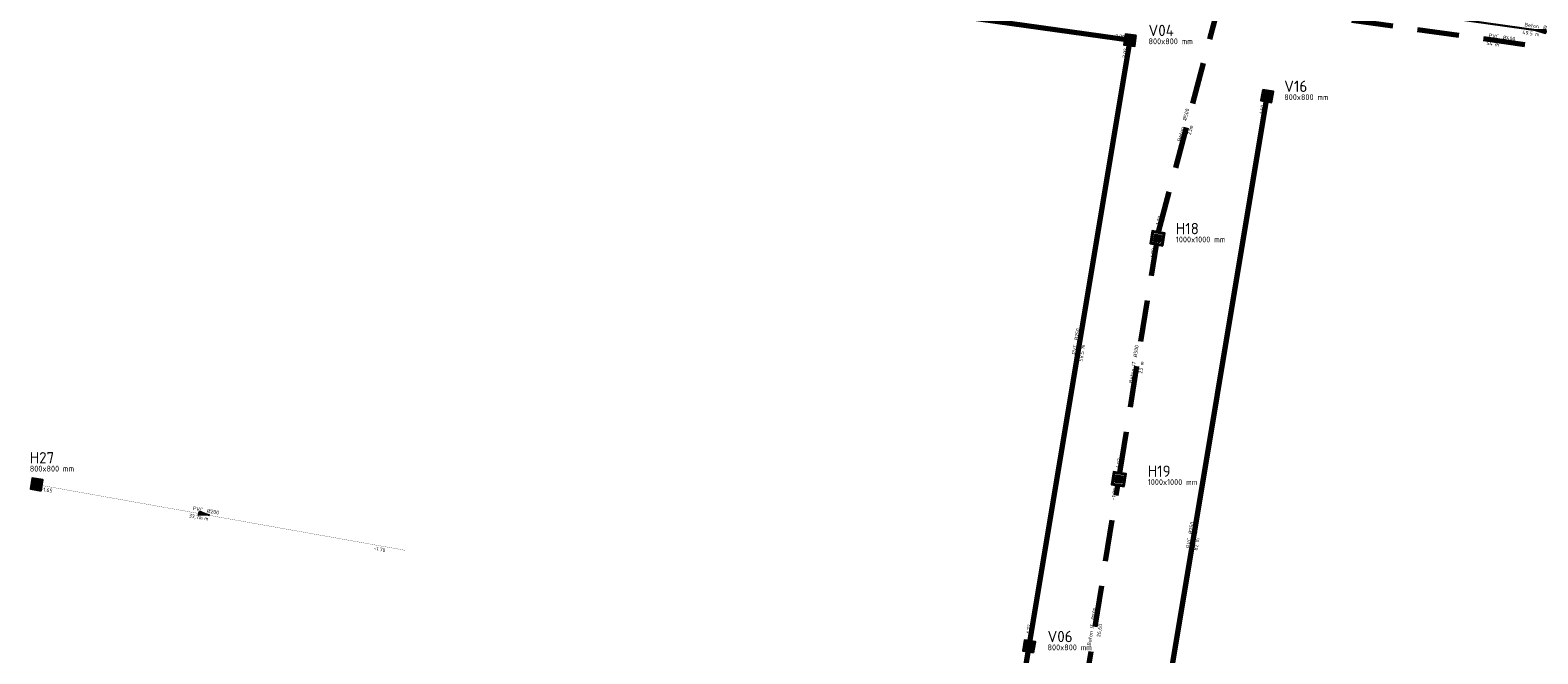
# Model space of a CAD drawing. Header units: metres. Extents: x 43 to 255103, y -139 to 593516.
# Tile 2 of 7: x 253975 to 254120, y 593337 to 593397. Entities that reach past the tile are written whole.
import ezdxf
from ezdxf.enums import TextEntityAlignment as Align

# ---------------------------------------------------------------- set-up
doc = ezdxf.new("R2010")
doc.units = ezdxf.units.M
for name, pattern in [('RI-HWA_PVC', [6.4, 4, -2.4]), ('RI-VWA_BETON', [19, 9, -5, 0, -5]), ('RI-VWA_PVC', [11, 5, -3, 0, -3])]:
    doc.linetypes.add(name, pattern=pattern)
for name, color, linetype, lineweight in [('N-WE-RI-HWA_PUTNUMMER-S', 7, 'Continuous', 25), ('N-WE-RI-HWA_RIOOLPUT_INSPECTIEPUT-S', 5, 'Continuous', 25), ('N-WE-RI-HWA_STROOMRICHTING-S', 7, 'Continuous', 25), ('N-WE-RI-HWA_TRANSPORTLEIDING_PVC_250-G', 170, 'RI-HWA_PVC', 70), ('N-WE-RI-HWA_TRANSPORTLEIDING_PVC_400-G', 170, 'RI-HWA_PVC', 70), ('N-WE-RI-VWA_PUTNUMMER-S', 7, 'Continuous', 25), ('N-WE-RI-VWA_STROOMRICHTING-S', 7, 'Continuous', 25), ('N-WE-RI-VWA_TRANSPORTLEIDING_BETON_500-G', 20, 'RI-VWA_BETON', 70), ('N-WE-RI-VWA_TRANSPORTLEIDING_PVC_250-G', 20, 'RI-VWA_PVC', 70)]:
    doc.layers.add(name, color=color, linetype=linetype, lineweight=lineweight)
doc.layers.add('N-WE-RI-VWA_RIOOLPUT_INSPECTIEPUT-S', color=20, linetype='Continuous', lineweight=25, true_color=0xff3f00)
doc.styles.add('NLCS-ISO', font='NLCS-ISO.ttf')
pattern_1 = [(0, (0, 0), (0, 0.0523875), [0.0381, -0.0142875]), (90, (0, 0), (-0.0523875, 3e-18), [0.0381, -0.0142875])]

# ---------------------------------------------------------------- blocks, each defined once
blk = doc.blocks.new('*U58')
at = {"ltscale": 0.1, "style": 'NLCS-ISO'}
for tag, p in [('BOBL', (-59.19, 0)), ('MAT', (-1, 0.5))]:
    blk.add_attdef(tag, text='', height=1.8, dxfattribs=at).set_placement(p, align=Align.BOTTOM_RIGHT)
for tag, p in [('DIA', (1, 0.5)), ('BOBR', (59.27, 0))]:
    blk.add_attdef(tag, text='', height=1.8, dxfattribs=at).set_placement(p, align=Align.BOTTOM_LEFT)
blk.add_attdef('LENGTE', text='', height=1.8, dxfattribs=at).set_placement((-0.4, -1), align=Align.TOP_RIGHT)
blk.add_attdef('JVA', text='', height=1.8, dxfattribs=at).set_placement((0.4, -1), align=Align.TOP_LEFT)
blk = doc.blocks.new('*U59')
at = {"ltscale": 0.1, "style": 'NLCS-ISO'}
for tag, p in [('BOBL', (-48.26, 0)), ('MAT', (-1, 0.5))]:
    blk.add_attdef(tag, text='', height=1.8, dxfattribs=at).set_placement(p, align=Align.BOTTOM_RIGHT)
for tag, p in [('DIA', (1, 0.5)), ('BOBR', (48.34, 0))]:
    blk.add_attdef(tag, text='', height=1.8, dxfattribs=at).set_placement(p, align=Align.BOTTOM_LEFT)
blk.add_attdef('LENGTE', text='', height=1.8, dxfattribs=at).set_placement((-0.4, -1), align=Align.TOP_RIGHT)
blk.add_attdef('JVA', text='', height=1.8, dxfattribs=at).set_placement((0.4, -1), align=Align.TOP_LEFT)
blk = doc.blocks.new('*U60')
at = {"ltscale": 0.1, "style": 'NLCS-ISO'}
for tag, p in [('BOBL', (-46.31, 0)), ('MAT', (-1, 0.5))]:
    blk.add_attdef(tag, text='', height=1.8, dxfattribs=at).set_placement(p, align=Align.BOTTOM_RIGHT)
for tag, p in [('DIA', (1, 0.5)), ('BOBR', (51.78, 0))]:
    blk.add_attdef(tag, text='', height=1.8, dxfattribs=at).set_placement(p, align=Align.BOTTOM_LEFT)
blk.add_attdef('LENGTE', text='', height=1.8, dxfattribs=at).set_placement((-0.4, -1), align=Align.TOP_RIGHT)
blk.add_attdef('JVA', text='', height=1.8, dxfattribs=at).set_placement((0.4, -1), align=Align.TOP_LEFT)
blk = doc.blocks.new('*U75')
at = {"ltscale": 0.1}
blk.add_hatch(color=256, dxfattribs=at).paths.add_polyline_path([(2.5, 0), (-2.5, -0.83), (-2.5, 0.83)])
at = {"ltscale": 0.1, "flags": 128}
blk.add_lwpolyline([(2.5, 0), (-2.5, -0.83), (-2.5, 0.83)], close=True, dxfattribs=at)
at = {"ltscale": 0.1, "style": 'NLCS-ISO'}
for tag, p in [('BOBL', (-125.78, 0)), ('MAT', (-1, 0.5))]:
    blk.add_attdef(tag, text='', height=1.8, dxfattribs=at).set_placement(p, align=Align.BOTTOM_RIGHT)
for tag, p in [('DIA', (1, 0.5)), ('BOBR', (125.86, 0))]:
    blk.add_attdef(tag, text='', height=1.8, dxfattribs=at).set_placement(p, align=Align.BOTTOM_LEFT)
blk.add_attdef('LENGTE', text='', height=1.8, dxfattribs=at).set_placement((-0.4, -1), align=Align.TOP_RIGHT)
blk.add_attdef('JVA', text='', height=1.8, dxfattribs=at).set_placement((0.4, -1), align=Align.TOP_LEFT)
blk = doc.blocks.new('*U66')
at = {"ltscale": 0.1}
blk.add_hatch(color=256, dxfattribs=at).paths.add_polyline_path([(-2.5, 0), (2.5, -0.83), (2.5, 0.83)])
at = {"ltscale": 0.1, "flags": 128}
blk.add_lwpolyline([(-2.5, 0), (2.5, -0.83), (2.5, 0.83)], close=True, dxfattribs=at)
at = {"ltscale": 0.1, "style": 'NLCS-ISO'}
for tag, p in [('BOBL', (-114.57, 0)), ('MAT', (-1, 0.5))]:
    blk.add_attdef(tag, text='', height=1.8, dxfattribs=at).set_placement(p, align=Align.BOTTOM_RIGHT)
for tag, p in [('DIA', (1, 0.5)), ('BOBR', (114.66, 0))]:
    blk.add_attdef(tag, text='', height=1.8, dxfattribs=at).set_placement(p, align=Align.BOTTOM_LEFT)
blk.add_attdef('LENGTE', text='', height=1.8, dxfattribs=at).set_placement((-0.4, -1), align=Align.TOP_RIGHT)
blk.add_attdef('JVA', text='', height=1.8, dxfattribs=at).set_placement((0.4, -1), align=Align.TOP_LEFT)
blk = doc.blocks.new('*U68')
at = {"ltscale": 0.1}
blk.add_hatch(color=256, dxfattribs=at).paths.add_polyline_path([(-2.5, 0), (2.5, -0.83), (2.5, 0.83)])
at = {"ltscale": 0.1, "flags": 128}
blk.add_lwpolyline([(-2.5, 0), (2.5, -0.83), (2.5, 0.83)], close=True, dxfattribs=at)
at = {"ltscale": 0.1, "style": 'NLCS-ISO'}
for tag, p in [('BOBL', (-204.1, 0)), ('MAT', (-1, 0.5))]:
    blk.add_attdef(tag, text='', height=1.8, dxfattribs=at).set_placement(p, align=Align.BOTTOM_RIGHT)
for tag, p in [('DIA', (1, 0.5)), ('BOBR', (204.45, 0))]:
    blk.add_attdef(tag, text='', height=1.8, dxfattribs=at).set_placement(p, align=Align.BOTTOM_LEFT)
blk.add_attdef('LENGTE', text='', height=1.8, dxfattribs=at).set_placement((-0.4, -1), align=Align.TOP_RIGHT)
blk.add_attdef('JVA', text='', height=1.8, dxfattribs=at).set_placement((0.4, -1), align=Align.TOP_LEFT)
blk = doc.blocks.new('*U72')
at = {"ltscale": 0.1}
blk.add_hatch(color=256, dxfattribs=at).paths.add_polyline_path([(2.5, 0), (-2.5, -0.83), (-2.5, 0.83)])
at = {"ltscale": 0.1, "flags": 128}
blk.add_lwpolyline([(2.5, 0), (-2.5, -0.83), (-2.5, 0.83)], close=True, dxfattribs=at)
at = {"ltscale": 0.1, "style": 'NLCS-ISO'}
for tag, p in [('BOBL', (-137.34, 0)), ('MAT', (-1, 0.5))]:
    blk.add_attdef(tag, text='', height=1.8, dxfattribs=at).set_placement(p, align=Align.BOTTOM_RIGHT)
for tag, p in [('DIA', (1, 0.5)), ('BOBR', (137.42, 0))]:
    blk.add_attdef(tag, text='', height=1.8, dxfattribs=at).set_placement(p, align=Align.BOTTOM_LEFT)
blk.add_attdef('LENGTE', text='', height=1.8, dxfattribs=at).set_placement((-0.4, -1), align=Align.TOP_RIGHT)
blk.add_attdef('JVA', text='', height=1.8, dxfattribs=at).set_placement((0.4, -1), align=Align.TOP_LEFT)
blk = doc.blocks.new('*U14')
h = blk.add_hatch()
h.set_pattern_fill('ANGLE', color=256, scale=0.0075, style=0)
h.set_pattern_definition(pattern_1)
h.paths.add_polyline_path([(-0.31, -0.31), (0.3, -0.31), (0.3, 0.3), (-0.31, 0.3)])
blk.add_lwpolyline([(-0.31, -0.31), (0.3, -0.31), (0.3, 0.3), (-0.31, 0.3)], close=True)
blk.add_circle((0, 0), 0.285)
blk = doc.blocks.new('*U48')
for points in [[(0.51, -0.71), (0.71, 0.51), (-0.51, 0.71), (-0.71, -0.51)], [(0.41, -0.58), (0.58, 0.41), (-0.41, 0.58), (-0.58, -0.41)]]:
    blk.add_lwpolyline(points, close=True)
at = {"rotation": 80.54979897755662}
blk.add_blockref('*U14', (0, 0), dxfattribs=at)
blk = doc.blocks.new('*U49')
for points in [[(0.51, -0.71), (0.71, 0.51), (-0.51, 0.71), (-0.71, -0.51)], [(0.41, -0.58), (0.58, 0.41), (-0.41, 0.58), (-0.58, -0.41)]]:
    blk.add_lwpolyline(points, close=True)
at = {"rotation": 80.54979897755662}
blk.add_blockref('*U14', (0, 0), dxfattribs=at)
blk = doc.blocks.new('*U13')
h = blk.add_hatch()
h.set_pattern_fill('ANGLE', color=256, scale=0.0075, style=0)
h.set_pattern_definition(pattern_1)
h.paths.add_polyline_path([(-0.31, -0.31), (0.3, -0.31), (0.3, 0.3), (-0.31, 0.3)])
blk.add_lwpolyline([(-0.31, -0.31), (0.3, -0.31), (0.3, 0.3), (-0.31, 0.3)], close=True)
blk.add_circle((0, 0), 0.285)
blk = doc.blocks.new('*U100')
for points in [[(0.59, 0.44), (-0.44, 0.59), (-0.59, -0.44), (0.44, -0.59)], [(0.45, 0.34), (-0.34, 0.45), (-0.45, -0.34), (0.34, -0.45)]]:
    blk.add_lwpolyline(points, close=True)
at = {"rotation": 171.9941652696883}
blk.add_blockref('*U13', (0, 0), dxfattribs=at)
blk = doc.blocks.new('*U26')
for points in [[(0.43, -0.6), (0.6, 0.43), (-0.43, 0.6), (-0.6, -0.43)], [(0.33, -0.46), (0.46, 0.33), (-0.33, 0.46), (-0.46, -0.33)]]:
    blk.add_lwpolyline(points, close=True)
at = {"rotation": 80.54519836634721}
blk.add_blockref('*U13', (0, 0), dxfattribs=at)
blk = doc.blocks.new('*U27')
for points in [[(-0.43, 0.6), (-0.6, -0.43), (0.43, -0.6), (0.6, 0.43)], [(-0.33, 0.46), (-0.46, -0.33), (0.33, -0.46), (0.46, 0.33)]]:
    blk.add_lwpolyline(points, close=True)
at = {"rotation": 260.5497989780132}
blk.add_blockref('*U13', (0, 0), dxfattribs=at)
blk = doc.blocks.new('*U22')
at = {"color": 0, "linetype": 'ByBlock', "lineweight": -2, "style": 'NLCS-ISO'}
for tag, p, height in [('PUNTNUMMER', (0.85, 1.24), 3.5), ('AFMETINGEN', (0.85, -1.26), 1.8), ('PUTDEKSELHOOGTE', (0.85, -3.76), 1.8), ('BIJZONDERHEDEN', (0.85, -6.26), 1.8)]:
    blk.add_attdef(tag, p, '', height=height, dxfattribs=at)
blk = doc.blocks.new('*U111')
at = {"ltscale": 0.1}
blk.add_hatch(color=256, dxfattribs=at).paths.add_polyline_path([(-2.5, 0), (2.5, -0.83), (2.5, 0.83)])
at = {"ltscale": 0.1, "flags": 128}
blk.add_lwpolyline([(-2.5, 0), (2.5, -0.83), (2.5, 0.83)], close=True, dxfattribs=at)
at = {"ltscale": 0.1, "style": 'NLCS-ISO'}
for tag, p in [('BOBL', (-93.79, 0)), ('MAT', (-1, 0.5))]:
    blk.add_attdef(tag, text='', height=1.8, dxfattribs=at).set_placement(p, align=Align.BOTTOM_RIGHT)
for tag, p in [('DIA', (1, 0.5)), ('BOBR', (94.04, 0))]:
    blk.add_attdef(tag, text='', height=1.8, dxfattribs=at).set_placement(p, align=Align.BOTTOM_LEFT)
blk.add_attdef('LENGTE', text='', height=1.8, dxfattribs=at).set_placement((-0.4, -1), align=Align.TOP_RIGHT)
blk.add_attdef('JVA', text='', height=1.8, dxfattribs=at).set_placement((0.4, -1), align=Align.TOP_LEFT)
blk = doc.blocks.new('*U24')
for points in [[(-0.6, -0.43), (0.43, -0.6), (0.6, 0.43), (-0.43, 0.6)], [(-0.46, -0.33), (0.33, -0.46), (0.46, 0.33), (-0.33, 0.46)]]:
    blk.add_lwpolyline(points, close=True)
at = {"rotation": 350.5501489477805}
blk.add_blockref('*U13', (0, 0), dxfattribs=at)
blk = doc.blocks.new('*U118')
at = {"ltscale": 0.1}
blk.add_hatch(color=256, dxfattribs=at).paths.add_polyline_path([(2.5, 0), (-2.5, -0.83), (-2.5, 0.83)])
at = {"ltscale": 0.1, "flags": 128}
blk.add_lwpolyline([(2.5, 0), (-2.5, -0.83), (-2.5, 0.83)], close=True, dxfattribs=at)
at = {"ltscale": 0.1, "style": 'NLCS-ISO'}
for tag, p in [('MAT', (-1, 0.5)), ('BOBL', (-73.79, -3.24))]:
    blk.add_attdef(tag, text='', height=1.8, dxfattribs=at).set_placement(p, align=Align.BOTTOM_RIGHT)
for tag, p in [('DIA', (1, 0.5)), ('BOBR', (83.04, -3.24))]:
    blk.add_attdef(tag, text='', height=1.8, dxfattribs=at).set_placement(p, align=Align.BOTTOM_LEFT)
blk.add_attdef('LENGTE', text='', height=1.8, dxfattribs=at).set_placement((-0.4, -1), align=Align.TOP_RIGHT)
blk.add_attdef('JVA', text='', height=1.8, dxfattribs=at).set_placement((0.4, -1), align=Align.TOP_LEFT)

msp = doc.modelspace()

# ---------------------------------------------------------------- linework, layer by layer
at = {"layer": 'N-WE-RI-HWA_TRANSPORTLEIDING_PVC_250-G'}
for points in [[(254083.52, 593377.31), (254089.41, 593399.46)], [(254079.79, 593354.15), (254083.32, 593376.09)], [(254075.38, 593326.7), (254079.6, 593352.93)]]:
    msp.add_lwpolyline(points, dxfattribs=at)
at = {"layer": 'N-WE-RI-HWA_TRANSPORTLEIDING_PVC_250-G', "const_width": 0.02, "flags": 128}
msp.add_lwpolyline([(254011.12, 593346.69), (253976.15, 593352.93)], dxfattribs=at)
at = {"layer": 'N-WE-RI-HWA_TRANSPORTLEIDING_PVC_400-G'}
msp.add_line((254089.41, 593399.46), (254143.35, 593391.9), dxfattribs=at)
at = {"layer": 'N-WE-RI-VWA_TRANSPORTLEIDING_BETON_500-G', "const_width": 0.2}
msp.add_lwpolyline([(254096.07, 593400.05), (254144.43, 593393.27)], dxfattribs=at)
at = {"layer": 'N-WE-RI-VWA_TRANSPORTLEIDING_PVC_250-G', "linetype": 'Continuous'}
for p, q in [((254040.62, 593401.41), (254080.91, 593395.75)), ((254071.07, 593337.47), (254080.78, 593395.76)), ((254079.85, 593305.64), (254093.96, 593390.38)), ((254059.77, 593269.56), (254071.07, 593337.47))]:
    msp.add_line(p, q, dxfattribs=at)

# ---------------------------------------------------------------- block references
at = {"layer": 'N-WE-RI-HWA_PUTNUMMER-S'}
ref = msp.add_blockref('*U22', (254084.92, 593376.7), dxfattribs=dict(at, xscale=0.3125, yscale=0.3125, zscale=0.3125))
ref.add_attrib('PUNTNUMMER', 'H18', (254085.18, 593377.09), dxfattribs={"layer": '0', "height": 1.094, "style": 'NLCS-ISO'})
ref.add_attrib('AFMETINGEN', '1000x1000 mm', (254085.18, 593376.31), dxfattribs={"layer": '0', "height": 0.5625, "style": 'NLCS-ISO'})
ref = msp.add_blockref('*U22', (253974.71, 593354.66), dxfattribs=dict(at, xscale=0.3125, yscale=0.3125, zscale=0.3125))
ref.add_attrib('PUNTNUMMER', 'H27', (253974.98, 593355.05), dxfattribs={"layer": '0', "height": 1.094, "style": 'NLCS-ISO'})
ref.add_attrib('AFMETINGEN', '800x800 mm', (253974.98, 593354.27), dxfattribs={"layer": '0', "height": 0.562, "style": 'NLCS-ISO'})
ref = msp.add_blockref('*U22', (254082.21, 593353.37), dxfattribs=dict(at, xscale=0.3125, yscale=0.3125, zscale=0.3125))
ref.add_attrib('PUNTNUMMER', 'H19', (254082.48, 593353.76), dxfattribs={"layer": '0', "height": 1.094, "style": 'NLCS-ISO'})
ref.add_attrib('AFMETINGEN', '1000x1000 mm', (254082.48, 593352.98), dxfattribs={"layer": '0', "height": 0.5625, "style": 'NLCS-ISO'})
at = {"layer": 'N-WE-RI-HWA_RIOOLPUT_INSPECTIEPUT-S'}
for name, p in [('*U49', (254083.42, 593376.7)), ('*U48', (254079.69, 593353.54))]:
    msp.add_blockref(name, p, dxfattribs=at)
at = {"layer": 'N-WE-RI-HWA_RIOOLPUT_INSPECTIEPUT-S', "rotation": 89.13590744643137}
msp.add_blockref('*U24', (253975.64, 593353.04), dxfattribs=at)
at = {"layer": 'N-WE-RI-HWA_STROOMRICHTING-S'}
for name, p, xscale, yscale, zscale, rotation, values in [('*U60', (254086.33, 593387.74, -1.92), 0.1999999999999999, 0.1999999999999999, 0.1999999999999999, 75.0187020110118, {'MAT': 'Beton ', 'DIA': 'Ø500', 'BOBL': '-1.92', 'BOBR': '-1.92', 'LENGTE': '23m'}), ('*U75', (254116.38, 593395.68, -1.88), 0.2, 0.2, 0.2, 352.0192623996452, {'MAT': 'PVC', 'DIA': 'Ø400', 'BOBL': '-1.86', 'BOBR': '-1.90', 'LENGTE': '54 m'}), ('*U59', (254081.59, 593365.01), 0.2, 0.2, 0.2, 80.74263147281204, {'MAT': 'Beton IT', 'DIA': 'Ø500', 'BOBL': '-1.92', 'BOBR': '-1.92', 'LENGTE': '23 m'}), ('*U118', (253991.76, 593350.17), 0.2, 0.2, 0.2, 349.8644711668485, {'MAT': 'PVC', 'DIA': 'Ø200', 'JVA': 'm', 'BOBL': '-1.65', 'BOBR': '-1.70', 'LENGTE': '33,7m'}), ('*U58', (254077.57, 593339.76), 0.2, 0.2, 0.2, 80.93853946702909, {'MAT': 'Beton IT', 'DIA': 'Ø500', 'BOBL': '-1.92', 'BOBR': '-1.92', 'LENGTE': '26,60'})]:
    msp.add_blockref(name, p, dxfattribs=dict(at, xscale=xscale, yscale=yscale, zscale=zscale, rotation=rotation)).add_auto_attribs(values)
at = {"layer": 'N-WE-RI-VWA_PUTNUMMER-S'}
ref = msp.add_blockref('*U22', (254082.28, 593395.76), dxfattribs=dict(at, xscale=0.3125, yscale=0.3125, zscale=0.3125))
ref.add_attrib('PUNTNUMMER', 'V04', (254082.55, 593396.15), dxfattribs={"layer": '0', "height": 1.094, "style": 'NLCS-ISO'})
ref.add_attrib('AFMETINGEN', '800x800 mm', (254082.55, 593395.37), dxfattribs={"layer": '0', "height": 0.562, "style": 'NLCS-ISO'})
ref = msp.add_blockref('*U22', (254095.34, 593390.4), dxfattribs=dict(at, xscale=0.3125, yscale=0.3125, zscale=0.3125))
ref.add_attrib('PUNTNUMMER', 'V16', (254095.6, 593390.78), dxfattribs={"layer": '0', "height": 1.094, "style": 'NLCS-ISO'})
ref.add_attrib('AFMETINGEN', '800x800 mm', (254095.6, 593390), dxfattribs={"layer": '0', "height": 0.562, "style": 'NLCS-ISO'})
ref = msp.add_blockref('*U22', (254072.57, 593337.47), dxfattribs=dict(at, xscale=0.3125, yscale=0.3125, zscale=0.3125))
ref.add_attrib('PUNTNUMMER', 'V06', (254072.84, 593337.86), dxfattribs={"layer": '0', "height": 1.094, "style": 'NLCS-ISO'})
ref.add_attrib('AFMETINGEN', '800x800 mm', (254072.84, 593337.08), dxfattribs={"layer": '0', "height": 0.562, "style": 'NLCS-ISO'})
at = {"layer": 'N-WE-RI-VWA_RIOOLPUT_INSPECTIEPUT-S'}
for name, p in [('*U100', (254080.78, 593395.76)), ('*U27', (254093.96, 593390.38)), ('*U26', (254071.07, 593337.47))]:
    msp.add_blockref(name, p, dxfattribs=at)
at = {"layer": 'N-WE-RI-VWA_STROOMRICHTING-S'}
for name, p, xscale, yscale, zscale, rotation, values in [('*U111', (254060.39, 593398.56), 0.1999999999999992, 0.1999999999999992, 0.1999999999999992, 351.9939877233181, {'MAT': 'PVC', 'DIA': 'Ø250', 'BOBL': '-2.24', 'BOBR': '-2.20', 'LENGTE': '40.7m'}), ('*U66', (254120.25, 593396.66), 0.1999999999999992, 0.1999999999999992, 0.1999999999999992, 352.0192623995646, {'MAT': 'Beton', 'DIA': '%%C500', 'BOBL': '-2.42', 'BOBR': '-2.37', 'LENGTE': '49.5 m'}), ('*U72', (254075.93, 593366.62), 0.1999999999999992, 0.1999999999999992, 0.1999999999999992, 80.5451983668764, {'MAT': 'PVC', 'DIA': '%%C250', 'BOBL': '-1.77', 'BOBR': '-2.02', 'LENGTE': '58.5 m'}), ('*U68', (254086.91, 593348.01), 0.1999999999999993, 0.1999999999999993, 0.1999999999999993, 80.54979897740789, {'MAT': 'PVC', 'DIA': '%%C250', 'BOBL': '-1.88', 'BOBR': '-1.60', 'LENGTE': '82 m'})]:
    msp.add_blockref(name, p, dxfattribs=dict(at, xscale=xscale, yscale=yscale, zscale=zscale, rotation=rotation)).add_auto_attribs(values)

doc.saveas('drawing.dxf')
